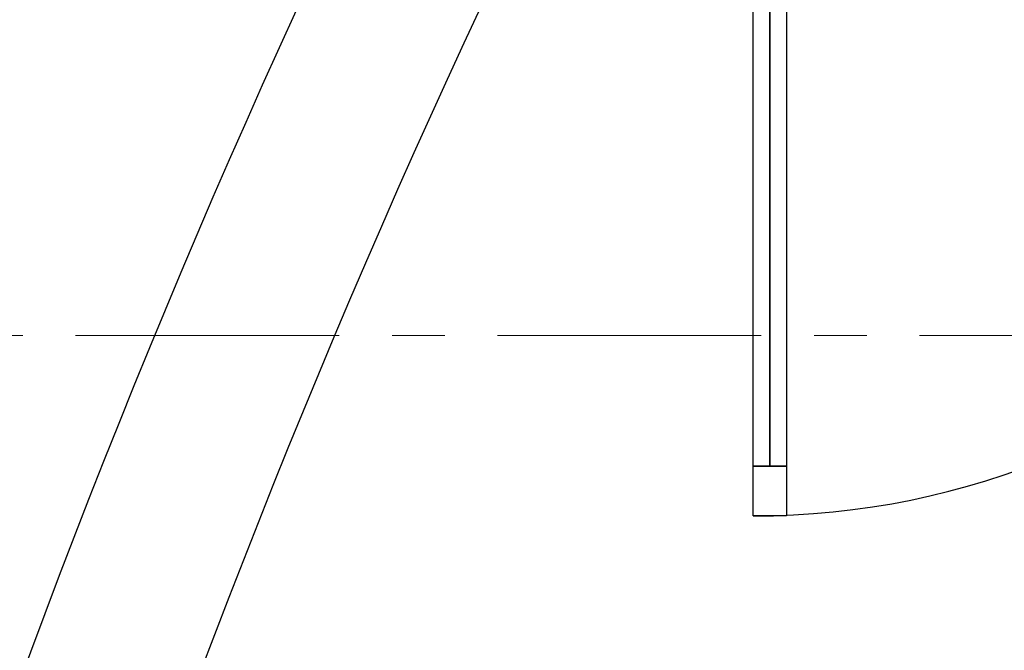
# Model space of a CAD drawing. Extents: x -18402 to 10376, y -5092 to 34139.
# Tile 22 of 78: x 900 to 1019, y -3052 to -2976. Entities that reach past the tile are written whole.
import ezdxf

# ---------------------------------------------------------------- set-up
doc = ezdxf.new("R2010")
doc.units = 0
doc.linetypes.add('AXES', pattern=[50.8, 31.75, -6.35, 6.35, -6.35])
for name, color, linetype in [('0_XREF', 251, 'Continuous'), ('rdc_02$0$0._Étage_1_A-AREA-____-OTLN.Modèle IFC', 251, 'Continuous'), ('rdc_02$0$0._Étage_1_A-WALL-____-OTLN.Modèle IFC', 251, 'Continuous'), ('rdc_02$0$0._Étage_1_Portes ARCHICAD', 251, 'Continuous')]:
    doc.layers.add(name, color=color, linetype=linetype)
doc.layers.add('24_AIR SOUFFLE-fin', color=7, linetype='AXES', lineweight=20)
doc.styles.add('rdc_02$0$STYLE_GENERE_3', font='ARIALN.TTF')

# ---------------------------------------------------------------- blocks, each defined once
blk = doc.blocks.new('rdc_02')
at = {"layer": 'rdc_02$0$0._Étage_1_A-WALL-____-OTLN.Modèle IFC', "linetype": 'Continuous', "ltscale": 0.1}
for radius in [1125, 1105]:
    blk.add_arc((1956, -3444), radius, 152.86724, 184.86993, dxfattribs=at)
at = {"layer": 'rdc_02$0$0._Étage_1_Portes ARCHICAD', "linetype": 'Continuous', "ltscale": 0.1}
for p, q in [((990.3, -3030.17), (990.3, -2947.97)), ((988.3, -3036.17), (988.3, -3030.17)), ((988.3, -3030.17), (992.3, -3030.17)), ((992.3, -3030.17), (992.3, -3036.17)), ((992.3, -3036.17), (988.3, -3036.17))]:
    blk.add_line(p, q, dxfattribs=at)
at = {"layer": 'rdc_02$0$0._Étage_1_Portes ARCHICAD', "linetype": 'Continuous', "ltscale": 0.1, "flags": 128}
for points in [[(988.3, -3030.17), (988.3, -2947.97), (990.3, -2947.97), (990.3, -3030.17)], [(990.3, -3030.17), (990.3, -2947.97), (992.3, -2947.97), (992.3, -3030.17)]]:
    blk.add_lwpolyline(points, close=True, dxfattribs=at)
at = {"layer": 'rdc_02$0$0._Étage_1_Portes ARCHICAD', "linetype": 'Continuous', "ltscale": 0.1}
blk.add_arc((988.3, -2941.97), 94.2, 270, 0, dxfattribs=at)
at = {"layer": 'rdc_02$0$0._Étage_1_A-AREA-____-OTLN.Modèle IFC', "linetype": 'Continuous', "ltscale": 0.1, "insert": (784.28, -2840.76), "char_height": 30, "attachment_point": 1, "style": 'rdc_02$0$STYLE_GENERE_3'}
blk.add_mtext('\\A1;{\\pql;\\pt0,250;\\fArial Narrow|b0|i0|c0|p34;7,75\\fArial Narrow|b0|i0|c0|p34;\\A1{\\H.66x;\\S^  ;}\\fArial Narrow|b0|i0|c0|p34; m2\\fArial Narrow|b0|i0|c0|p34;\\A1{\\H.66x;\\S^  ;}}', dxfattribs=at)

msp = doc.modelspace()

# ---------------------------------------------------------------- linework, layer by layer
at = {"layer": '24_AIR SOUFFLE-fin'}
msp.add_lwpolyline([(759.301, -2439.291), (1700.47, -2439.291), (1700.47, -3014.459), (759.301, -3014.459)], close=True, dxfattribs=at)

# ---------------------------------------------------------------- block references
at = {"layer": '0_XREF'}
msp.add_blockref('rdc_02', (0, 0), dxfattribs=at)

doc.saveas('drawing.dxf')
